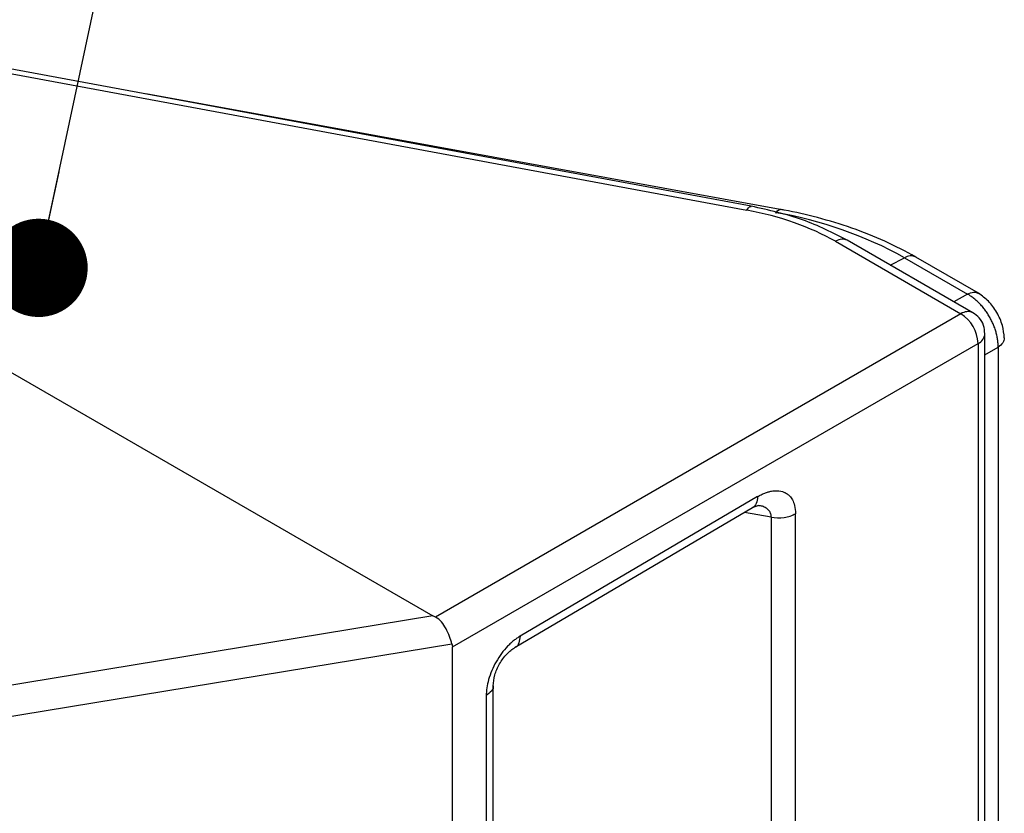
# Model space of a CAD drawing. Header units: millimetres. Extents: x 13 to 546, y 13 to 419.
# Tile 22 of 30: x 297 to 318, y 281 to 297. Entities that reach past the tile are written whole.
import ezdxf

# ---------------------------------------------------------------- set-up
doc = ezdxf.new("R2010")
doc.units = ezdxf.units.MM
doc.header["$LTSCALE"] = 2
doc.layers.add('TEXT', color=140, linetype='Continuous', lineweight=25)
doc.dimstyles.new('SLDDIMSTYLE0', dxfattribs={"dimtxt": 0.18, "dimasz": 2.032, "dimexe": 0, "dimexo": 0.0625, "dimgap": 0, "dimtad": 0, "dimtih": 1, "dimtoh": 1, "dimdec": 0, "dimrnd": 1e-09, "dimzin": 0, "dimdsep": 46, "dimtxsty": 'Standard', "dimblk1": 'DOT', "dimblk2": 'DOT', "dimsah": 1, "dimcen": 0.09, "dimadec": 0, "dimazin": 0, "dimtfac": 2.032, "dimtdec": 0, "dimtofl": 0, "dimtmove": 0, "dimatfit": 3, "dimldrblk": 'DOT', "dimfxl": 0, "dimfrac": 2, "dimtolj": 1, "dimtzin": 0, "dimarcsym": 0})

# ---------------------------------------------------------------- blocks, each defined once
blk = doc.blocks.new('_Dot')
at = {"color": 0, "linetype": 'ByBlock', "lineweight": -2}
blk.add_line((-0.5, 0), (-1, 0), dxfattribs=at)
at = {"color": 0, "linetype": 'ByBlock', "const_width": 0.5}
blk.add_lwpolyline([(-0.25, 0, 1), (0.25, 0, 1)], format="xyb", close=True, dxfattribs=at)

msp = doc.modelspace()

# ---------------------------------------------------------------- linework, layer by layer
for p, q in [((312.3179, 293.0841), (294.2305, 296.4387)), ((285.6416, 296.2156), (305.7373, 284.6146)), ((294.1425, 296.3571), (312.2298, 293.0025)), ((312.9177, 293.0181), (299.8015, 295.4055)), ((312.8136, 292.9524), (312.836, 292.9483)), ((314.0586, 292.3583), (316.6547, 290.8596)), ((316.9016, 290.8826), (314.3055, 292.3812)), ((315.1951, 291.8677), (315.4882, 292.0192)), ((315.4882, 292.0192), (316.7879, 291.269)), ((317.0193, 291.2836), (315.7197, 292.0338)), ((316.7879, 291.269), (316.5101, 291.1086)), ((316.6547, 290.8596), (305.7923, 284.5889)), ((317.1516, 271.0898), (317.1516, 290.4495)), ((306.1407, 283.9735), (317.0082, 290.2472)), ((317.0082, 290.2472), (317.0082, 270.8875)), ((317.1516, 290.0113), (317.4234, 290.1682)), ((317.4234, 290.1682), (317.4234, 273.7884)), ((312.4518, 287.0822), (307.5405, 284.1975)), ((307.4371, 283.9687), (312.3484, 286.8534)), ((312.3482, 286.8534), (312.4745, 286.906)), ((312.7283, 286.6561), (312.1771, 286.7528)), ((312.7283, 286.6561), (312.7283, 269.8997)), ((313.2352, 269.9727), (313.2352, 286.7291)), ((305.7373, 284.6146), (294.2658, 282.7317)), ((294.3625, 282.1061), (306.1319, 284.038)), ((306.1407, 279.4229), (306.1407, 283.9735)), ((306.9829, 266.4205), (306.9829, 283.1716)), ((306.8395, 282.9693), (306.8395, 266.2182))]:
    msp.add_line(p, q)
at = {"flags": 128}
msp.add_lwpolyline([(312.836, 292.9483), (312.8642, 292.9886), (312.8911, 293.0122), (312.9157, 293.0184), (312.9177, 293.0181)], dxfattribs=at)
for centre, radius, start, end in [((311.4512, 284.7451), 8.3193, 60.97043, 80.41817), ((315.6172, 291.8169), 0.24, 64.71696, 122.51678), ((316.7982, 290.6555), 0.2495, 65.51627, 125.11414), ((316.2517, 290.2187), 0.757, 2.15928, 57.84072), ((316.9033, 290.4735), 0.2494, 294.87459, 354.52178)]:
    msp.add_arc(centre, radius, start, end)
for points, knots in [([(312.2298, 293.0025), (312.2498, 293.0343), (312.282, 293.0856), (312.3069, 293.0781), (312.3164, 293.0752)], [0, 0, 0, 0, 0.6190249, 1, 1, 1, 1]), ([(314.3055, 292.3812), (314.0078, 292.5333), (313.4142, 292.8367), (312.6826, 293.0016), (312.3178, 293.0839)], [0, 0, 0, 0, 0.5014473, 1, 1, 1, 1]), ([(315.7194, 292.0337), (315.5119, 292.1454), (315.0991, 292.3677), (314.4125, 292.6378), (313.7105, 292.8483), (313.2087, 292.97), (312.9443, 293.0119), (312.9165, 293.0163)], [0, 0, 0, 0, 0.2541221, 0.50573, 0.7492997, 0.973642, 1, 1, 1, 1]), ([(314.3053, 292.3809), (314.2696, 292.3941), (314.1976, 292.4207), (314.1051, 292.3792), (314.0586, 292.3583)], [0, 0, 0, 0, 0.4971738, 1, 1, 1, 1]), ([(316.7879, 291.269), (316.8329, 291.2872), (316.9198, 291.3224), (316.9863, 291.2948), (317.0184, 291.2815)], [0, 0, 0, 0, 0.5177464, 1, 1, 1, 1]), ([(317.4234, 290.1682), (317.4233, 290.1946), (317.4232, 290.2473), (317.4139, 290.3305), (317.3981, 290.4155), (317.3754, 290.5018), (317.346, 290.5884), (317.3103, 290.6742), (317.2687, 290.7583), (317.2215, 290.8399), (317.1695, 290.918), (317.113, 290.9919), (317.0528, 291.0606), (316.9894, 291.1234), (316.9237, 291.1796), (316.8563, 291.2292), (316.8107, 291.2557), (316.7879, 291.269)], [0, 0, 0, 0, 0.0666764, 0.1333486, 0.2000173, 0.2666831, 0.3333467, 0.4000087, 0.4666697, 0.5333303, 0.5999913, 0.6666533, 0.7333169, 0.7999827, 0.8666514, 0.9333236, 1, 1, 1, 1]), ([(317.5518, 290.3613), (317.5437, 290.4472), (317.5277, 290.6185), (317.4055, 290.8919), (317.2295, 291.1333), (317.0894, 291.2334), (317.0193, 291.2836)], [0, 0, 0, 0, 0.2506906, 0.5001138, 0.7497711, 1, 1, 1, 1]), ([(317.1493, 290.4495), (317.1441, 290.5078), (317.1337, 290.6257), (317.0416, 290.7817), (316.9473, 290.8492), (316.9014, 290.8821)], [0, 0, 0, 0, 0.334955, 0.6768116, 1, 1, 1, 1]), ([(317.5495, 290.3616), (317.545, 290.3271), (317.5356, 290.2557), (317.4617, 290.1981), (317.4234, 290.1682)], [0, 0, 0, 0, 0.4823084, 1, 1, 1, 1]), ([(312.4518, 287.0822), (312.4764, 287.096), (312.5256, 287.1234), (312.5987, 287.155), (312.6706, 287.1794), (312.7542, 287.1993), (312.8714, 287.2091), (312.9651, 287.1897), (313.0329, 287.157), (313.0709, 287.1339), (313.1216, 287.0896), (313.1759, 287.0137), (313.2241, 286.8965), (313.2313, 286.788), (313.2352, 286.7291)], [0, 0, 0, 0, 0.0635071, 0.126846, 0.1899736, 0.2528179, 0.3516046, 0.5184092, 0.541869, 0.5888566, 0.6587897, 0.7510048, 0.8648559, 1, 1, 1, 1]), ([(312.4662, 286.8983), (312.4935, 286.8966), (312.5541, 286.8927), (312.6261, 286.8523), (312.6851, 286.7989), (312.7218, 286.7328), (312.7262, 286.6812), (312.7283, 286.6561)], [0, 0, 0, 0, 0.1878516, 0.4179942, 0.6268847, 0.8189844, 1, 1, 1, 1]), ([(312.7283, 286.6561), (312.8156, 286.6402), (312.9107, 286.6386), (313.0885, 286.6641), (313.171, 286.6914), (313.2352, 286.7291)], [0, 0, 0, 0, 0.5, 0.5, 1, 1, 1, 1]), ([(305.7923, 284.5889), (305.7821, 284.593), (305.7628, 284.6009), (305.7455, 284.6102), (305.7373, 284.6146)], [0, 0, 0, 0, 0.5273141, 1, 1, 1, 1]), ([(306.1319, 284.038), (306.1059, 284.133), (306.0636, 284.248), (305.9807, 284.4029), (305.9498, 284.4518), (305.8806, 284.5344), (305.8419, 284.5695), (305.7923, 284.5889)], [0, 0, 0, 0, 0.5, 0.5, 0.75, 0.75, 1, 1, 1, 1]), ([(306.1319, 284.038), (306.1344, 284.0273), (306.1395, 284.006), (306.1403, 283.9843), (306.1407, 283.9735)], [0, 0, 0, 0, 0.5022396, 1, 1, 1, 1]), ([(307.5405, 284.1975), (307.5184, 284.1839), (307.4744, 284.1566), (307.409, 284.1071), (307.3448, 284.0514), (307.258, 283.9657), (307.1528, 283.8408), (307.0416, 283.6693), (306.9502, 283.486), (306.8864, 283.3033), (306.8465, 283.1274), (306.8419, 283.022), (306.8395, 282.9693)], [0, 0, 0, 0, 0.0602652, 0.1200321, 0.1798398, 0.2402264, 0.370019, 0.5001486, 0.6299339, 0.7600595, 0.8799454, 1, 1, 1, 1]), ([(307.5405, 284.1975), (307.5345, 284.149), (307.5224, 284.0519), (307.4753, 283.9766), (307.437, 283.9687), (307.437, 283.9687)], [0, 0, 0, 0, 0.4996864, 0.9993727, 1, 1, 1, 1]), ([(306.9829, 283.1717), (306.9901, 283.245), (307.0045, 283.3917), (307.0918, 283.5911), (307.1832, 283.7329), (307.2885, 283.8619), (307.3776, 283.926), (307.437, 283.9687)], [0, 0, 0, 0, 0.2497239, 0.4994944, 0.6246635, 0.7501213, 1, 1, 1, 1]), ([(306.9829, 283.1717), (306.9829, 283.1717), (306.9953, 283.1352), (306.9547, 283.0577), (306.8779, 282.9987), (306.8395, 282.9693)], [0, 0, 0, 0, 0.0005172, 0.5002586, 1, 1, 1, 1])]:
    msp.add_open_spline(points, degree=3, knots=knots)
for points in [[(314.0586, 292.3583), (313.5495, 292.6521), (312.9164, 292.8752), (312.2298, 293.0025)], [(312.4518, 287.0822), (312.4518, 286.9759), (312.4137, 286.8918), (312.3484, 286.8534)]]:
    msp.add_open_spline(points, degree=3)

# ---------------------------------------------------------------- leaders
at = {"layer": 'TEXT'}
msp.add_leader([(297.584, 291.8095), (302.3503, 314.1387), (315.0503, 314.1387)], dimstyle='SLDDIMSTYLE0', dxfattribs=at)

doc.saveas('drawing.dxf')
